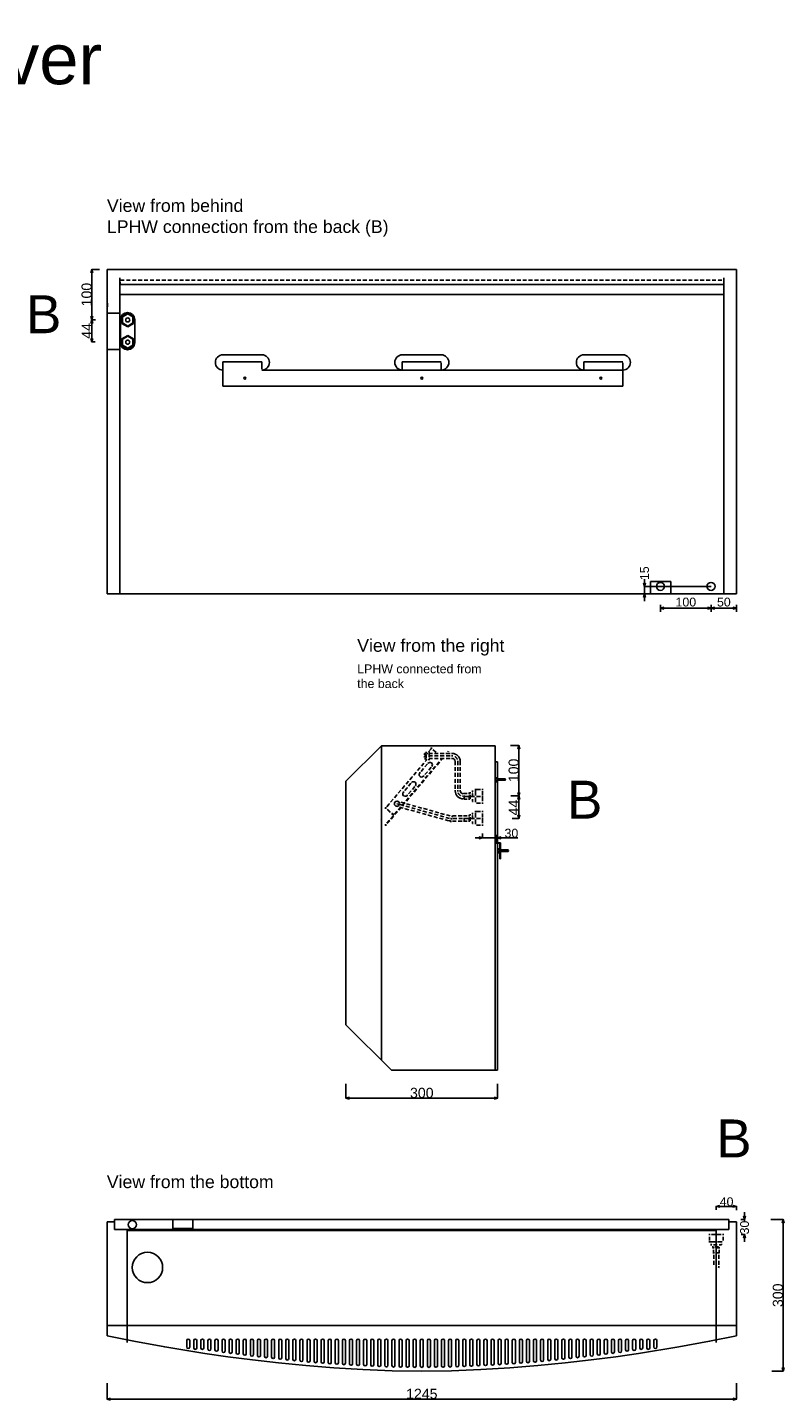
# Model space of a CAD drawing. Extents: x -655 to 3485, y -653 to 2062.
# Tile 6 of 6: x 1988 to 3485, y -653 to 2062. Entities that reach past the tile are written whole.
import ezdxf

# ---------------------------------------------------------------- set-up
doc = ezdxf.new("R2010")
doc.units = 0
doc.header["$MEASUREMENT"] = 0
for name, pattern in [('Achse', [11.5, 0, -4, 7.5, 0]), ('Hidden Line', [19.5611, 14.1111, -5.45]), ('Čerchovaná', [215, 100, -50, 15, -50])]:
    doc.linetypes.add(name, pattern=pattern)
for name, color, linetype in [('Desky', 7, 'Continuous'), ('Kóty délkové', 7, 'Continuous'), ('Nábytek a zařízení', 7, 'Continuous'), ('Oblouky a kružnice', 7, 'Continuous'), ('Střechy', 7, 'Continuous'), ('Textové bloky', 7, 'Continuous'), ('W_BETON_N2', 7, 'Continuous'), ('W_BETON_N4', 7, 'Continuous'), ('W_VERBLEND_N2', 7, 'Continuous'), ('Zdi', 7, 'Continuous'), ('Čáry', 7, 'Continuous')]:
    doc.layers.add(name, color=color, linetype=linetype)
doc.styles.add('GENERATED_STYLE_1', font='ARIAL.ttf')
doc.dimstyles.new('Dimstyle_4D6', dxfattribs={"dimtxt": 17.5, "dimasz": 7.125, "dimexe": 0.18, "dimexo": 0, "dimgap": 0.09, "dimtad": 1, "dimdec": 0, "dimzin": 0, "dimdsep": 46, "dimtxsty": 'GENERATED_STYLE_1', "dimblk": 'ARROWHEAD_3', "dimblk1": 'ARROWHEAD_3', "dimblk2": 'ARROWHEAD_3', "dimcen": 0.09, "dimclrd": 7, "dimclre": 7, "dimclrt": 7, "dimazin": 0, "dimtfac": 1, "dimtdec": 4, "dimtmove": 0, "dimatfit": 0, "dimfxl": 1, "dimtolj": 1, "dimtzin": 0, "dimarcsym": 0})
doc.dimstyles.new('Dimstyle_611', dxfattribs={"dimtxt": 17.5, "dimasz": 7.125, "dimexe": 0.18, "dimexo": 0, "dimgap": 0.09, "dimtad": 1, "dimdec": 0, "dimzin": 0, "dimdsep": 46, "dimtxsty": 'GENERATED_STYLE_1', "dimblk": 'ARROWHEAD_3', "dimblk1": 'ARROWHEAD_3', "dimblk2": 'ARROWHEAD_3', "dimcen": 0.09, "dimclrd": 7, "dimclre": 7, "dimclrt": 7, "dimazin": 0, "dimtfac": 1, "dimtdec": 4, "dimtmove": 0, "dimatfit": 0, "dimfxl": 1, "dimtolj": 1, "dimtzin": 0, "dimarcsym": 0})
doc.dimstyles.new('Peter', dxfattribs={"dimtxt": 20, "dimasz": 7.125, "dimexe": 0.18, "dimexo": 0, "dimgap": 0.09, "dimtad": 1, "dimdec": 0, "dimzin": 0, "dimdsep": 46, "dimtxsty": 'GENERATED_STYLE_1', "dimblk": 'ARROWHEAD_3', "dimblk1": 'ARROWHEAD_3', "dimblk2": 'ARROWHEAD_3', "dimcen": 0.09, "dimclrd": 7, "dimclre": 7, "dimclrt": 7, "dimazin": 0, "dimtfac": 1, "dimtdec": 4, "dimtmove": 0, "dimatfit": 0, "dimfxl": 1, "dimtolj": 1, "dimtzin": 0, "dimarcsym": 0})

# ---------------------------------------------------------------- blocks, each defined once
blk = doc.blocks.new('ARROWHEAD_3')
at = {"color": 0, "linetype": 'Continuous'}
blk.add_line((0, 0), (-1, 0), dxfattribs=at)
blk.add_lwpolyline([(-1, 0.2679), (0, 0), (-1, -0.2679)], dxfattribs=at)
blk = doc.blocks.new('*D78')
at = {"layer": 'Defpoints', "color": 0}
for p in [(3208.1, 957), (3339.5, 957), (3390, 942)]:
    blk.add_point(p, dxfattribs=at)
at = {"layer": 'Kóty délkové', "color": 7, "linetype": 'Continuous', "lineweight": -2}
for p, q in [((3339.5, 957), (3207.9, 957)), ((3208.1, 964.1), (3208.1, 971.2)), ((3208.1, 942), (3208.1, 957)), ((3390, 942), (3207.9, 942)), ((3208.1, 942), (3208.1, 927.7))]:
    blk.add_line(p, q, dxfattribs=at)
at = {"layer": 'Kóty délkové', "color": 7, "lineweight": -2, "xscale": 7.124999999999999, "yscale": 7.124999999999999, "zscale": 7.124999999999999}
for p, rotation in [((3208.1, 957), 270), ((3208.1, 942), 90)]:
    blk.add_blockref('ARROWHEAD_3', p, dxfattribs=dict(at, rotation=rotation))
at = {"layer": 'Kóty délkové', "color": 7, "linetype": 'Continuous', "insert": (3208.1, 983.1), "char_height": 17.5, "attachment_point": 5, "rotation": 90, "style": 'GENERATED_STYLE_1'}
blk.add_mtext('\\A1;15', dxfattribs=at)
blk = doc.blocks.new('*D10')
at = {"layer": 'Kóty délkové', "color": 7, "linetype": 'Continuous'}
for p, q in [((10507.9, 3814.1), (10407.9, 3814.1)), ((10507.9, 3814.1), (10500.7, 3816)), ((10507.9, 3814.1), (10500.7, 3812.2)), ((10507.9, 3821.1), (10507.9, 3807.1)), ((10507.9, 3814.1), (10515.2, 3816)), ((10558.4, 3814.1), (10507.9, 3814.1)), ((10507.9, 3814.1), (10515.2, 3812.2)), ((10558.4, 3814.1), (10551.2, 3816)), ((10558.4, 3814.1), (10551.2, 3812.2)), ((10558.4, 3821.1), (10558.4, 3807.1))]:
    blk.add_line(p, q, dxfattribs=at)
at = {"layer": 'Kóty délkové', "color": 7, "style": 'GENERATED_STYLE_1', "oblique": 0}
blk.add_text('50', height=17.5, dxfattribs=at).set_placement((10519.7, 3817.6))
blk = doc.blocks.new('*D11')
at = {"layer": 'Kóty délkové', "color": 7, "linetype": 'Continuous'}
for p, q in [((10407.9, 3821.1), (10407.9, 3807.1)), ((10407.9, 3814.1), (10415.2, 3816)), ((10507.9, 3814.1), (10407.9, 3814.1)), ((10407.9, 3814.1), (10415.2, 3812.2)), ((10507.9, 3814.1), (10500.7, 3816)), ((10507.9, 3814.1), (10500.7, 3812.2))]:
    blk.add_line(p, q, dxfattribs=at)
at = {"layer": 'Kóty délkové', "color": 7, "style": 'GENERATED_STYLE_1', "oblique": 0}
blk.add_text('100', height=17.5, dxfattribs=at).set_placement((10437.7, 3817.6))
blk = doc.blocks.new('*D127')
at = {"layer": 'Defpoints', "color": 0}
for p in [(2917.5, 610), (2887.5, 468.4), (2887.5, 459.9)]:
    blk.add_point(p, dxfattribs=at)
at = {"layer": 'Kóty délkové', "color": 7, "linetype": 'Continuous', "lineweight": -2}
for p, q in [((2917.5, 610), (2917.5, 459.7)), ((2887.5, 468.4), (2887.5, 459.7)), ((2887.5, 459.9), (2873.2, 459.9)), ((2917.5, 459.9), (2887.5, 459.9)), ((2917.5, 459.9), (2957.2, 459.9)), ((2917.5, 459.9), (2931.8, 459.9))]:
    blk.add_line(p, q, dxfattribs=at)
at = {"layer": 'Kóty délkové', "color": 7, "lineweight": -2, "xscale": 7.124999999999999, "yscale": 7.124999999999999, "zscale": 7.124999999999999}
for p, rotation in [((2887.5, 459.9), 359.9999999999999), ((2917.5, 459.9), 179.9999999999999)]:
    blk.add_blockref('ARROWHEAD_3', p, dxfattribs=dict(at, rotation=rotation))
at = {"layer": 'Kóty délkové', "color": 7, "linetype": 'Continuous', "insert": (2944.7, 468.9), "char_height": 17.5, "attachment_point": 5, "style": 'GENERATED_STYLE_1'}
blk.add_mtext('\\A1;30', dxfattribs=at)
blk = doc.blocks.new('*D132')
at = {"color": 7, "linetype": 'Continuous', "lineweight": -2}
for p, q in [((2617.5, -27), (2617.5, -55.3)), ((2917.5, -27), (2917.5, -55.3)), ((2624.6, -55.1), (2910.4, -55.1))]:
    blk.add_line(p, q, dxfattribs=at)
at = {"layer": 'Defpoints', "color": 0}
for p in [(2617.5, -27), (2917.5, -27), (2917.5, -55.1)]:
    blk.add_point(p, dxfattribs=at)
at = {"color": 7, "lineweight": -2, "xscale": 7.124999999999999, "yscale": 7.124999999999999, "zscale": 7.124999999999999, "rotation": 180}
blk.add_blockref('ARROWHEAD_3', (2617.5, -55.1), dxfattribs=at)
at = {"color": 7, "lineweight": -2, "xscale": 7.124999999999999, "yscale": 7.124999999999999, "zscale": 7.124999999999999}
blk.add_blockref('ARROWHEAD_3', (2917.5, -55.1), dxfattribs=at)
at = {"color": 7, "linetype": 'Continuous', "lineweight": 0, "insert": (2767.5, -44.8), "char_height": 20, "attachment_point": 5, "style": 'GENERATED_STYLE_1'}
blk.add_mtext('\\A1;300', dxfattribs=at)
blk = doc.blocks.new('*D133')
at = {"color": 7, "linetype": 'Continuous', "lineweight": -2}
for p, q in [((2943.2, 642.2), (2959.7, 642.2)), ((2959.6, 549.7), (2959.6, 635.1)), ((2943.3, 542.6), (2959.7, 542.6))]:
    blk.add_line(p, q, dxfattribs=at)
at = {"layer": 'Defpoints', "color": 0}
for p in [(2943.2, 642.2), (2959.6, 642.2), (2943.3, 542.6)]:
    blk.add_point(p, dxfattribs=at)
at = {"color": 7, "lineweight": -2, "xscale": 7.124999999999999, "yscale": 7.124999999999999, "zscale": 7.124999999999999}
for p, rotation in [((2959.6, 642.2), 90), ((2959.6, 542.6), 270)]:
    blk.add_blockref('ARROWHEAD_3', p, dxfattribs=dict(at, rotation=rotation))
at = {"color": 7, "linetype": 'Continuous', "lineweight": 0, "insert": (2949.3, 593.1), "char_height": 20, "attachment_point": 5, "rotation": 90, "style": 'GENERATED_STYLE_1'}
blk.add_mtext('\\A1;100', dxfattribs=at)
blk = doc.blocks.new('*D134')
at = {"color": 7, "linetype": 'Continuous', "lineweight": -2}
for p, q in [((2943.3, 542.6), (2959.7, 542.6)), ((2959.5, 505.4), (2959.5, 535.4)), ((2946.2, 498.2), (2959.7, 498.2))]:
    blk.add_line(p, q, dxfattribs=at)
at = {"layer": 'Defpoints', "color": 0}
for p in [(2943.3, 542.6), (2959.5, 542.6), (2946.2, 498.2)]:
    blk.add_point(p, dxfattribs=at)
at = {"color": 7, "lineweight": -2, "xscale": 7.124999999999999, "yscale": 7.124999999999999, "zscale": 7.124999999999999}
for p, rotation in [((2959.5, 542.6), 90), ((2959.5, 498.2), 270)]:
    blk.add_blockref('ARROWHEAD_3', p, dxfattribs=dict(at, rotation=rotation))
at = {"color": 7, "linetype": 'Continuous', "lineweight": 0, "insert": (2949.4, 519.6), "char_height": 20, "attachment_point": 5, "rotation": 90, "style": 'GENERATED_STYLE_1'}
blk.add_mtext('\\A1;44', dxfattribs=at)
blk = doc.blocks.new('SPLINE_2', base_point=(9313.4, 2299.5))
at = {"layer": 'W_VERBLEND_N2', "color": 7, "linetype": 'Continuous'}
blk.add_lwpolyline([(9313.4, 2299.5), (9366.6, 2288.6), (9427.6, 2277.4), (9507, 2264.5), (9552.4, 2258), (9601.1, 2251.7), (9652.5, 2245.8), (9706.3, 2240.5), (9762, 2236), (9819.1, 2232.5), (9877.2, 2230.3), (9935.9, 2229.5), (9994.6, 2230.3), (10052.7, 2232.5), (10109.8, 2236), (10165.5, 2240.5), (10219.3, 2245.8), (10270.7, 2251.7), (10319.4, 2258), (10364.8, 2264.5), (10444.2, 2277.4), (10505.2, 2288.6), (10558.4, 2299.5)], dxfattribs=at)
blk = doc.blocks.new('*D171')
at = {"layer": 'Defpoints', "color": 0}
for p in [(3398.3, -295), (3405.9, -295), (3398.8, -325)]:
    blk.add_point(p, dxfattribs=at)
at = {"layer": 'Kóty délkové', "color": 7, "linetype": 'Continuous', "lineweight": -2}
for p, q in [((3398.3, -295), (3406.1, -295)), ((3405.9, -295), (3405.9, -280.8)), ((3405.9, -295), (3405.9, -298.5)), ((3398.8, -325), (3406.1, -325)), ((3405.9, -325), (3405.9, -323.6)), ((3405.9, -325), (3405.9, -339.2))]:
    blk.add_line(p, q, dxfattribs=at)
at = {"layer": 'Kóty délkové', "color": 7, "lineweight": -2, "xscale": 7.124999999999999, "yscale": 7.124999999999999, "zscale": 7.124999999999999}
for p, rotation in [((3405.9, -295), 270), ((3405.9, -325), 90)]:
    blk.add_blockref('ARROWHEAD_3', p, dxfattribs=dict(at, rotation=rotation))
at = {"layer": 'Kóty délkové', "color": 7, "linetype": 'Continuous', "insert": (3405.9, -311), "char_height": 17.5, "attachment_point": 5, "rotation": 90, "style": 'GENERATED_STYLE_1'}
blk.add_mtext('\\A1;30', dxfattribs=at)
blk = doc.blocks.new('*D172')
at = {"layer": 'Defpoints', "color": 0}
for p in [(3390, -269.1), (3350, -275.9), (3390, -276.7)]:
    blk.add_point(p, dxfattribs=at)
at = {"layer": 'Kóty délkové', "color": 7, "linetype": 'Continuous', "lineweight": -2}
for p, q in [((3350, -275.9), (3350, -268.9)), ((3357.1, -269.1), (3382.9, -269.1)), ((3390, -276.7), (3390, -268.9))]:
    blk.add_line(p, q, dxfattribs=at)
at = {"layer": 'Kóty délkové', "color": 7, "lineweight": -2, "xscale": 7.124999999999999, "yscale": 7.124999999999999, "zscale": 7.124999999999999, "rotation": 180}
blk.add_blockref('ARROWHEAD_3', (3350, -269.1), dxfattribs=at)
at = {"layer": 'Kóty délkové', "color": 7, "lineweight": -2, "xscale": 7.124999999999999, "yscale": 7.124999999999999, "zscale": 7.124999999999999}
blk.add_blockref('ARROWHEAD_3', (3390, -269.1), dxfattribs=at)
at = {"layer": 'Kóty délkové', "color": 7, "linetype": 'Continuous', "insert": (3370.3, -260.1), "char_height": 17.5, "attachment_point": 5, "style": 'GENERATED_STYLE_1'}
blk.add_mtext('\\A1;40', dxfattribs=at)
blk = doc.blocks.new('*D175')
at = {"color": 7, "linetype": 'Continuous', "lineweight": -2}
for p, q in [((3458, -295), (3482.3, -295)), ((3482.1, -302.1), (3482.1, -587.9)), ((3459.9, -595), (3482.3, -595))]:
    blk.add_line(p, q, dxfattribs=at)
at = {"layer": 'Defpoints', "color": 0}
for p in [(3458, -295), (3459.9, -595), (3482.1, -595)]:
    blk.add_point(p, dxfattribs=at)
at = {"color": 7, "lineweight": -2, "xscale": 7.124999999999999, "yscale": 7.124999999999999, "zscale": 7.124999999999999}
for p, rotation in [((3482.1, -295), 90), ((3482.1, -595), 270)]:
    blk.add_blockref('ARROWHEAD_3', p, dxfattribs=dict(at, rotation=rotation))
at = {"color": 7, "linetype": 'Continuous', "lineweight": 0, "insert": (3471.8, -445), "char_height": 20, "attachment_point": 5, "rotation": 90, "style": 'GENERATED_STYLE_1'}
blk.add_mtext('\\A1;300', dxfattribs=at)
blk = doc.blocks.new('*D176')
at = {"color": 7, "linetype": 'Continuous', "lineweight": -2}
for p, q in [((2145, -619.1), (2145, -650.5)), ((3390, -619.1), (3390, -650.5)), ((2152.1, -650.3), (3382.9, -650.3))]:
    blk.add_line(p, q, dxfattribs=at)
at = {"layer": 'Defpoints', "color": 0}
for p in [(2145, -619.1), (3390, -619.1), (3390, -650.3)]:
    blk.add_point(p, dxfattribs=at)
at = {"color": 7, "lineweight": -2, "xscale": 7.124999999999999, "yscale": 7.124999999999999, "zscale": 7.124999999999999, "rotation": 180}
blk.add_blockref('ARROWHEAD_3', (2145, -650.3), dxfattribs=at)
at = {"color": 7, "lineweight": -2, "xscale": 7.124999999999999, "yscale": 7.124999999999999, "zscale": 7.124999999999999}
blk.add_blockref('ARROWHEAD_3', (3390, -650.3), dxfattribs=at)
at = {"color": 7, "linetype": 'Continuous', "lineweight": 0, "insert": (2767.5, -640), "char_height": 20, "attachment_point": 5, "style": 'GENERATED_STYLE_1'}
blk.add_mtext('\\A1;1245', dxfattribs=at)
blk = doc.blocks.new('*D202')
at = {"color": 7, "linetype": 'Continuous', "lineweight": -2}
for p, q in [((2130.3, 1584), (2114.8, 1584)), ((2115, 1491.2), (2115, 1576.9)), ((2122.1, 1484.1), (2114.8, 1484.1))]:
    blk.add_line(p, q, dxfattribs=at)
at = {"layer": 'Defpoints', "color": 0}
for p in [(2115, 1584), (2130.3, 1584), (2122.1, 1484.1)]:
    blk.add_point(p, dxfattribs=at)
at = {"color": 7, "lineweight": -2, "xscale": 7.124999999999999, "yscale": 7.124999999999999, "zscale": 7.124999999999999}
for p, rotation in [((2115, 1584), 90), ((2115, 1484.1), 270)]:
    blk.add_blockref('ARROWHEAD_3', p, dxfattribs=dict(at, rotation=rotation))
at = {"color": 7, "linetype": 'Continuous', "lineweight": 0, "insert": (2104.7, 1534.1), "char_height": 20, "attachment_point": 5, "rotation": 90, "style": 'GENERATED_STYLE_1'}
blk.add_mtext('\\A1;100', dxfattribs=at)
blk = doc.blocks.new('*D203')
at = {"color": 7, "linetype": 'Continuous', "lineweight": -2}
for p, q in [((2122.1, 1484.1), (2114.8, 1484.1)), ((2115, 1447.6), (2115, 1477)), ((2121.8, 1440.5), (2114.8, 1440.5))]:
    blk.add_line(p, q, dxfattribs=at)
at = {"layer": 'Defpoints', "color": 0}
for p in [(2115, 1484.1), (2122.1, 1484.1), (2121.8, 1440.5)]:
    blk.add_point(p, dxfattribs=at)
at = {"color": 7, "lineweight": -2, "xscale": 7.124999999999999, "yscale": 7.124999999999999, "zscale": 7.124999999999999}
for p, rotation in [((2115, 1484.1), 90), ((2115, 1440.5), 270)]:
    blk.add_blockref('ARROWHEAD_3', p, dxfattribs=dict(at, rotation=rotation))
at = {"color": 7, "linetype": 'Continuous', "lineweight": 0, "insert": (2104.9, 1462.3), "char_height": 20, "attachment_point": 5, "rotation": 90, "style": 'GENERATED_STYLE_1'}
blk.add_mtext('\\A1;44', dxfattribs=at)
blk = doc.blocks.new('DIM_4', base_point=(10507.9, 3814.1))
at = {"layer": 'Kóty délkové', "color": 7, "linetype": 'Continuous'}
dim = blk.add_linear_dim(base=(10507.9329, 3814.0913), p1=(10558.4076, 3842.2986), p2=(10507.9329, 3857.2986), angle=180, dimstyle='Dimstyle_611', dxfattribs=at)
dim.commit()
dim.dimension.update_dxf_attribs({"geometry": '*D10', "text_midpoint": (10526.4202, 3826.3413)})
dim = blk.add_aligned_dim(p1=(10507.9, 3857.3), p2=(10407.9, 3857.3), distance=43.2, dimstyle='Dimstyle_611', dxfattribs=at)
dim.commit()
dim.dimension.update_dxf_attribs({"geometry": '*D11', "text_midpoint": (10444.4, 3826.3)})

msp = doc.modelspace()

# ---------------------------------------------------------------- linework, layer by layer
at = {"layer": 'Desky', "color": 7, "linetype": 'Continuous'}
for p, q in [((3385, 1584), (2615, 1584)), ((3365, 1554), (2170, 1554)), ((3365, 1534), (2635, 1534)), ((2145, 957), (2145, 962)), ((3390, 957), (3390, 962))]:
    msp.add_line(p, q, dxfattribs=at)
at = {"layer": 'Desky', "color": 7, "linetype": 'Achse'}
msp.add_line((3365, 1563), (2170, 1563), dxfattribs=at)
at = {"layer": 'Nábytek a zařízení', "color": 7, "linetype": 'Continuous'}
for p, q in [((3215.4, 942), (3215, 942)), ((3216.5, 942), (3215.4, 942)), ((3218.4, 942), (3216.5, 942)), ((3220.9, 942), (3218.4, 942)), ((3223.9, 942), (3220.9, 942)), ((3227.5, 942), (3223.9, 942)), ((3231.5, 942), (3227.5, 942)), ((3235.7, 942), (3231.5, 942)), ((3240, 942), (3235.7, 942)), ((3244.3, 942), (3240, 942)), ((3248.6, 942), (3244.3, 942)), ((3252.5, 942), (3248.6, 942)), ((3256.1, 942), (3252.5, 942)), ((3259.2, 942), (3256.1, 942)), ((3261.7, 942), (3259.2, 942)), ((3263.5, 942), (3261.7, 942)), ((3264.6, 942), (3263.5, 942)), ((3265, 942), (3264.6, 942))]:
    msp.add_line(p, q, dxfattribs=at)
at = {"layer": 'Oblouky a kružnice', "color": 1, "linetype": 'Continuous'}
for centre, radius in [((2185.9, 1484), 4), ((2185.9, 1440), 4), ((2718.3, 527.2), 5)]:
    msp.add_circle(centre, radius, dxfattribs=at)
at = {"layer": 'Oblouky a kružnice', "color": 7, "linetype": 'Continuous'}
for centre, radius in [((2417.7, 1369), 2), ((2767.5, 1369), 2), ((3121.7, 1369), 2), ((3239.5, 957), 8), ((3339.5, 957), 8), ((2195, -305.3), 8), ((2225, -390), 30)]:
    msp.add_circle(centre, radius, dxfattribs=at)
for centre, radius, start, end in [((2185.7, 1484.8), 14, 0, 180), ((2185.7, 1438.8), 14, 180, 0), ((2374.2, 1400), 15, 90, 270), ((2451.2, 1400), 15, 270, 90), ((2729, 1400), 15, 90, 270), ((2806, 1400), 15, 270, 90), ((3088.2, 1400), 15, 90, 270), ((3165.2, 1400), 15, 270, 90)]:
    msp.add_arc(centre, radius, start, end, dxfattribs=at)
at = {"layer": 'Oblouky a kružnice', "color": 1, "linetype": 'Continuous'}
for centre, radius, start, end in [((2827.6, 610.8), 16, 0, 90), ((2783.4, 603.9), 5, 321.7648, 139.5836), ((2827.6, 610.8), 6, 0, 90), ((2751, 565.8), 5, 321.7648, 139.5836), ((2767.2, 584.8), 5, 139.5494, 321.4774), ((2734.8, 546.8), 5, 139.5494, 321.4774), ((2849.6, 552.8), 16, 180, 270), ((2849.6, 552.8), 6, 180, 270), ((2825.2, 503), 10, 249.7053, 269.6035), ((3345, -387.3), 10, 339.7053, 359.6035)]:
    msp.add_arc(centre, radius, start, end, dxfattribs=at)
at = {"layer": 'Oblouky a kružnice', "color": 1, "linetype": 'Achse'}
for centre, start, end in [((2827.6, 610.8), 0, 90), ((2849.6, 552.8), 180, 270)]:
    msp.add_arc(centre, 11, start, end, dxfattribs=at)
at = {"layer": 'Střechy', "color": 7, "linetype": 'Continuous'}
for p, q in [((2145, 1584), (3390, 1584)), ((3390, 1584), (3390, 1504)), ((2145.9, 1509.9), (2145.9, 1517)), ((3390, 1509.9), (3390, 1517)), ((3390, 1509.9), (3390, 1517))]:
    msp.add_line(p, q, dxfattribs=at)
at = {"layer": 'W_BETON_N2', "color": 7, "linetype": 'Continuous'}
for p, q in [((2687.5, 642), (2617.5, 572)), ((2687.5, 20), (2687.5, 642)), ((2617.5, 90), (2617.5, 572)), ((2707.5, 0), (2617.5, 90)), ((2160, -295), (2160, -315)), ((2145, -525), (2145, -505)), ((3390, -525), (3390, -505)), ((2302.5, -547.7), (2302.5, -534.3)), ((2308.5, -547.7), (2308.5, -534.5)), ((2316.5, -548.9), (2316.5, -534.3)), ((2322.5, -548.9), (2322.5, -534.5)), ((2330.5, -548.9), (2330.5, -534.3)), ((2336.5, -548.9), (2336.5, -534.5)), ((2344.5, -551.1), (2344.5, -534.3)), ((2350.5, -551.1), (2350.5, -534.5)), ((2358.5, -552.8), (2358.5, -534.3)), ((2364.5, -552.8), (2364.5, -534.5)), ((2372.5, -555.1), (2372.5, -534.3)), ((2378.5, -555.1), (2378.5, -534.5)), ((2386.5, -556.9), (2386.5, -534.3)), ((2392.5, -556.9), (2392.5, -534.5)), ((2400.5, -558.7), (2400.5, -534.3)), ((2406.5, -558.7), (2406.5, -534.5)), ((2414.5, -560.5), (2414.5, -534.3)), ((2420.5, -560.5), (2420.5, -534.5)), ((2428.5, -562.3), (2428.5, -534.3)), ((2434.5, -562.3), (2434.5, -534.5)), ((2442.5, -564.2), (2442.5, -534.3)), ((2448.5, -564.2), (2448.5, -534.5)), ((2456.5, -565.5), (2456.5, -534.3)), ((2462.5, -565.5), (2462.5, -534.5)), ((2470.5, -567.1), (2470.5, -534.3)), ((2476.5, -567.1), (2476.5, -534.5)), ((2484.5, -568.5), (2484.5, -534.3)), ((2490.5, -568.5), (2490.5, -534.5)), ((2498.5, -570), (2498.5, -534.3)), ((2504.5, -570.1), (2504.5, -534.5)), ((2512.5, -571.5), (2512.5, -534.3)), ((2518.5, -571.5), (2518.5, -534.5)), ((2526.5, -572.9), (2526.5, -534.3)), ((2532.5, -572.9), (2532.5, -534.5)), ((2540.5, -574.6), (2540.5, -534.3)), ((2546.5, -574.6), (2546.5, -534.5)), ((2554.5, -575.4), (2554.5, -534.3)), ((2560.5, -575.4), (2560.5, -534.5)), ((2568.5, -576.5), (2568.5, -534.3)), ((2574.5, -576.5), (2574.5, -534.5)), ((2582.5, -577.6), (2582.5, -534.3)), ((2588.5, -577.6), (2588.5, -534.5)), ((2596.5, -578.5), (2596.5, -534.3)), ((2602.5, -578.5), (2602.5, -534.5)), ((2610.5, -579.4), (2610.5, -534.3)), ((2616.5, -579.4), (2616.5, -534.5)), ((2624.5, -580.3), (2624.5, -534.3)), ((2630.5, -580.3), (2630.5, -534.5)), ((2638.5, -581.1), (2638.5, -534.3)), ((2644.5, -581.1), (2644.5, -534.5)), ((2652.5, -581.8), (2652.5, -534.3)), ((2658.5, -581.8), (2658.5, -534.5)), ((2666.5, -582.4), (2666.5, -534.3)), ((2672.5, -582.4), (2672.5, -534.5)), ((2680.5, -583), (2680.5, -534.3)), ((2686.5, -583), (2686.5, -534.5)), ((2694.5, -583.5), (2694.5, -534.3)), ((2700.5, -583.5), (2700.5, -534.5)), ((2708.5, -583.9), (2708.5, -534.3)), ((2714.5, -583.9), (2714.5, -534.5)), ((2722.5, -584.6), (2722.5, -534.3)), ((2728.5, -584.6), (2728.5, -534.5)), ((2736.5, -584.6), (2736.5, -534.3)), ((2742.5, -584.6), (2742.5, -534.5)), ((2750.5, -584.6), (2750.5, -534.3)), ((2756.5, -584.6), (2756.5, -534.5)), ((2764.5, -584.6), (2764.5, -534.3)), ((2770.5, -584.6), (2770.5, -534.5)), ((2778.5, -584.6), (2778.5, -534.5)), ((2784.5, -584.6), (2784.5, -534.3)), ((2792.5, -584.6), (2792.5, -534.5)), ((2798.5, -584.6), (2798.5, -534.3)), ((2806.5, -584.6), (2806.5, -534.5)), ((2812.5, -584.6), (2812.5, -534.3)), ((2820.5, -583.9), (2820.5, -534.5)), ((2826.5, -583.9), (2826.5, -534.3)), ((2834.5, -583.5), (2834.5, -534.5)), ((2840.5, -583.5), (2840.5, -534.3)), ((2848.5, -583), (2848.5, -534.5)), ((2854.5, -583), (2854.5, -534.3)), ((2862.5, -582.4), (2862.5, -534.5)), ((2868.5, -582.4), (2868.5, -534.3)), ((2876.5, -581.8), (2876.5, -534.5)), ((2882.5, -581.8), (2882.5, -534.3)), ((2890.5, -581.1), (2890.5, -534.5)), ((2896.5, -581.1), (2896.5, -534.3)), ((2904.5, -580.3), (2904.5, -534.5)), ((2910.5, -580.3), (2910.5, -534.3)), ((2918.5, -579.4), (2918.5, -534.5)), ((2924.5, -579.4), (2924.5, -534.3)), ((2932.5, -578.5), (2932.5, -534.5)), ((2938.5, -578.5), (2938.5, -534.3)), ((2946.5, -577.6), (2946.5, -534.5)), ((2952.5, -577.6), (2952.5, -534.3)), ((2960.5, -576.5), (2960.5, -534.5)), ((2966.5, -576.5), (2966.5, -534.3)), ((2974.5, -575.4), (2974.5, -534.5)), ((2980.5, -575.4), (2980.5, -534.3)), ((2988.5, -574.6), (2988.5, -534.5)), ((2994.5, -574.6), (2994.5, -534.3)), ((3002.5, -572.9), (3002.5, -534.5)), ((3008.5, -572.9), (3008.5, -534.3)), ((3016.5, -571.5), (3016.5, -534.5)), ((3022.5, -571.5), (3022.5, -534.3)), ((3030.5, -570.1), (3030.5, -534.5)), ((3036.5, -570), (3036.5, -534.3)), ((3044.5, -568.5), (3044.5, -534.5)), ((3050.5, -568.5), (3050.5, -534.3)), ((3058.5, -567.1), (3058.5, -534.5)), ((3064.5, -567.1), (3064.5, -534.3)), ((3072.5, -565.5), (3072.5, -534.5)), ((3078.5, -565.5), (3078.5, -534.3)), ((3086.5, -564.2), (3086.5, -534.5)), ((3092.5, -564.2), (3092.5, -534.3)), ((3100.5, -562.3), (3100.5, -534.5)), ((3106.5, -562.3), (3106.5, -534.3)), ((3114.5, -560.5), (3114.5, -534.5)), ((3120.5, -560.5), (3120.5, -534.3)), ((3128.5, -558.7), (3128.5, -534.5)), ((3134.5, -558.7), (3134.5, -534.3)), ((3142.5, -556.9), (3142.5, -534.5)), ((3148.5, -556.9), (3148.5, -534.3)), ((3156.5, -555.1), (3156.5, -534.5)), ((3162.5, -555.1), (3162.5, -534.3)), ((3170.5, -552.8), (3170.5, -534.5)), ((3176.5, -552.8), (3176.5, -534.3)), ((3184.5, -551.1), (3184.5, -534.5)), ((3190.5, -551.1), (3190.5, -534.3)), ((3198.5, -548.9), (3198.5, -534.5)), ((3204.5, -548.9), (3204.5, -534.3)), ((3212.5, -548.9), (3212.5, -534.5)), ((3218.5, -548.9), (3218.5, -534.3)), ((3226.5, -547.7), (3226.5, -534.5)), ((3232.5, -547.7), (3232.5, -534.3))]:
    msp.add_line(p, q, dxfattribs=at)
at = {"layer": 'W_BETON_N4', "color": 7, "linetype": 'Continuous'}
for centre, start, end in [((2305.5, -534.5), 0, 180), ((2319.5, -534.5), 0, 180), ((2333.5, -534.5), 0, 180), ((2347.5, -534.5), 0, 180), ((2361.5, -534.5), 0, 180), ((2375.5, -534.5), 0, 180), ((2389.5, -534.5), 0, 180), ((2403.5, -534.5), 0, 180), ((2417.5, -534.5), 0, 180), ((2431.5, -534.5), 0, 180), ((2445.5, -534.5), 0, 180), ((2459.5, -534.5), 0, 180), ((2473.5, -534.5), 0, 180), ((2487.5, -534.5), 0, 180), ((2501.5, -534.5), 0, 180), ((2515.5, -534.5), 0, 180), ((2529.5, -534.5), 0, 180), ((2543.5, -534.5), 0, 180), ((2557.5, -534.5), 0, 180), ((2571.5, -534.5), 0, 180), ((2585.5, -534.5), 0, 180), ((2599.5, -534.5), 0, 180), ((2613.5, -534.5), 0, 180), ((2627.5, -534.5), 0, 180), ((2641.5, -534.5), 0, 180), ((2655.5, -534.5), 0, 180), ((2669.5, -534.5), 0, 180), ((2683.5, -534.5), 0, 180), ((2697.5, -534.5), 0, 180), ((2711.5, -534.5), 0, 180), ((2725.5, -534.5), 0, 180), ((2739.5, -534.5), 0, 180), ((2753.5, -534.5), 0, 180), ((2767.5, -534.5), 0, 180), ((2781.5, -534.5), 0, 180), ((2795.5, -534.5), 0, 180), ((2809.5, -534.5), 0, 180), ((2823.5, -534.5), 0, 180), ((2837.5, -534.5), 0, 180), ((2851.5, -534.5), 0, 180), ((2865.5, -534.5), 0, 180), ((2879.5, -534.5), 0, 180), ((2893.5, -534.5), 0, 180), ((2907.5, -534.5), 0, 180), ((2921.5, -534.5), 0, 180), ((2935.5, -534.5), 0, 180), ((2949.5, -534.5), 0, 180), ((2963.5, -534.5), 0, 180), ((2977.5, -534.5), 0, 180), ((2991.5, -534.5), 0, 180), ((3005.5, -534.5), 0, 180), ((3019.5, -534.5), 0, 180), ((3033.5, -534.5), 0, 180), ((3047.5, -534.5), 0, 180), ((3061.5, -534.5), 0, 180), ((3075.5, -534.5), 0, 180), ((3089.5, -534.5), 0, 180), ((3103.5, -534.5), 0, 180), ((3117.5, -534.5), 0, 180), ((3131.5, -534.5), 0, 180), ((3145.5, -534.5), 0, 180), ((3159.5, -534.5), 0, 180), ((3173.5, -534.5), 0, 180), ((3187.5, -534.5), 0, 180), ((3201.5, -534.5), 0, 180), ((3215.5, -534.5), 0, 180), ((3229.5, -534.5), 0, 180), ((2305.5, -547.2), 180, 0), ((2319.5, -548.9), 180, 0), ((2333.5, -548.9), 180, 0), ((2347.5, -551.1), 180, 0), ((2361.5, -552.8), 180, 0), ((2375.5, -555.1), 180, 0), ((2389.5, -556.9), 180, 0), ((2403.5, -558.7), 180, 0), ((2417.5, -560.5), 180, 0), ((2431.5, -562.3), 180, 0), ((2445.5, -563.9), 180, 0), ((2459.5, -565.5), 180, 0), ((2473.5, -567.1), 180, 0), ((2487.5, -568.5), 180, 0), ((2501.5, -570.1), 180, 0), ((3033.5, -570.1), 180, 0), ((3047.5, -568.5), 180, 0), ((3061.5, -567.1), 180, 0), ((3075.5, -565.5), 180, 0), ((3089.5, -563.9), 180, 0), ((3103.5, -562.3), 180, 0), ((3117.5, -560.5), 180, 0), ((3131.5, -558.7), 180, 0), ((3145.5, -556.9), 180, 0), ((3159.5, -555.1), 180, 0), ((3173.5, -552.8), 180, 0), ((3187.5, -551.1), 180, 0), ((3201.5, -548.9), 180, 0), ((3215.5, -548.9), 180, 0), ((3229.5, -547.2), 180, 0), ((2515.5, -571.5), 180, 0), ((2529.5, -572.9), 180, 0), ((2543.5, -574.3), 180, 0), ((2557.5, -575.4), 180, 0), ((2571.5, -576.5), 180, 0), ((2585.5, -577.6), 180, 0), ((2599.5, -578.5), 180, 0), ((2613.5, -579.4), 180, 0), ((2627.5, -580.3), 180, 0), ((2641.5, -581.1), 180, 0), ((2655.5, -581.8), 180, 0), ((2669.5, -582.4), 180, 0), ((2683.5, -583), 180, 0), ((2697.5, -583.5), 180, 0), ((2711.5, -583.9), 180, 0), ((2725.5, -584.2), 180, 0), ((2739.5, -584.4), 180, 0), ((2753.5, -584.5), 180, 0), ((2767.5, -584.6), 180, 0), ((2781.5, -584.5), 180, 0), ((2795.5, -584.4), 180, 0), ((2809.5, -584.2), 180, 0), ((2823.5, -583.9), 180, 0), ((2837.5, -583.5), 180, 0), ((2851.5, -583), 180, 0), ((2865.5, -582.4), 180, 0), ((2879.5, -581.8), 180, 0), ((2893.5, -581.1), 180, 0), ((2907.5, -580.3), 180, 0), ((2921.5, -579.4), 180, 0), ((2935.5, -578.5), 180, 0), ((2949.5, -577.6), 180, 0), ((2963.5, -576.5), 180, 0), ((2977.5, -575.4), 180, 0), ((2991.5, -574.3), 180, 0), ((3005.5, -572.9), 180, 0), ((3019.5, -571.5), 180, 0)]:
    msp.add_arc(centre, 3, start, end, dxfattribs=at)
at = {"layer": 'Zdi', "color": 7, "linetype": 'Continuous'}
for p, q in [((2145, 1022), (2145, 1584)), ((2145.9, 1584), (2150.9, 1584)), ((2635, 1584), (3365, 1584)), ((3385, 1584), (3390, 1584)), ((2170, 942), (2170, 1567)), ((3365, 1567), (3365, 942)), ((2170, 1534), (3365, 1534)), ((2145, 962), (2145, 1509.9)), ((3390, 1517), (3390, 1022)), ((3390, 962), (3390, 1509.9)), ((2145, 957), (2145, 1017)), ((3390, 1017), (3390, 957)), ((2145, 957), (2145, 942)), ((3390, 957), (3390, 942)), ((2170, 942), (2145, 942)), ((3215, 942), (2170, 942)), ((3365, 942), (3265, 942)), ((3390, 942), (3365, 942))]:
    msp.add_line(p, q, dxfattribs=at)
at = {"layer": 'Čáry', "color": 7, "linetype": 'Achse'}
for p, q in [((2170.9, 1563), (2170.9, 1554)), ((3365, 1563), (3365, 1554)), ((2685.6, 495.9), (2684.8, 496.5))]:
    msp.add_line(p, q, dxfattribs=at)
at = {"layer": 'Čáry', "color": 7, "linetype": 'Continuous'}
for p, q in [((2169.7, 1497.3), (2145.9, 1497.3)), ((2171.7, 1438.8), (2171.7, 1484.8)), ((2199.7, 1438.8), (2199.7, 1484.8)), ((2169.7, 1425.3), (2145.9, 1425.3)), ((2374.2, 1415), (2451.3, 1415)), ((2729, 1415), (2806.1, 1415)), ((3088.2, 1415), (3165.3, 1415)), ((2374.2, 1401), (2451.2, 1401)), ((2374.2, 1353), (2374.2, 1401)), ((3165.2, 1385), (2451.2, 1385)), ((2806, 1401), (2729, 1401)), ((3165.2, 1401), (3088.2, 1401)), ((3165.2, 1353), (3165.2, 1385)), ((3165.2, 1353), (2374.2, 1353)), ((3220, 942), (3220, 967)), ((3260, 967), (3220, 967)), ((3260, 942), (3260, 967)), ((2912.5, 642), (2687.5, 642)), ((2912.5, 0), (2912.5, 642)), ((2917.5, 610), (2912.5, 610)), ((2917.5, 0), (2917.5, 610)), ((2912.5, 578.5), (2916.5, 578.5)), ((2912.5, 570.5), (2912.5, 578.5)), ((2912.5, 576.5), (2916.5, 576.5)), ((2912.5, 572.5), (2916.5, 572.5)), ((2912.5, 570.5), (2916.5, 570.5)), ((2916.5, 570.5), (2916.5, 578.5)), ((2916.5, 576.5), (2932.6, 576.5)), ((2916.5, 573.5), (2932.6, 573.5)), ((2932.6, 576.5), (2933.5, 575)), ((2932.6, 573.5), (2933.5, 575)), ((2913, 449), (2913, 466)), ((2914, 466), (2913, 466)), ((2914, 450), (2914, 466)), ((2913, 449), (2922, 449)), ((2914, 450), (2923, 450)), ((2918, 438), (2922, 438)), ((2918, 430), (2918, 438)), ((2918, 436), (2922, 436)), ((2922, 418), (2922, 449)), ((2922, 436), (2938.2, 436)), ((2923, 418), (2923, 450)), ((2938.2, 436), (2939, 434.5)), ((2938.2, 433), (2939, 434.5)), ((2918, 432), (2922, 432)), ((2918, 430), (2922, 430)), ((2922, 433), (2938.2, 433)), ((2923, 418), (2922, 418)), ((2917.5, 0), (2707.5, 0)), ((3375, -295), (2160, -295)), ((2160, -295), (2160, -315)), ((2275, -312.7), (2275, -295)), ((2315, -312.7), (2315, -295)), ((3375, -295), (3375, -315)), ((2145, -300), (2160, -300)), ((2145, -300), (2145, -505)), ((2160, -315), (3375, -315)), ((2185, -317), (3350, -317)), ((2185, -317), (2185, -538.3)), ((2295, -312.7), (2275, -312.7)), ((2295, -312.7), (2315, -312.7)), ((3350, -317), (3350, -538.1)), ((3390, -300), (3375, -300)), ((3390, -300), (3390, -505)), ((2145, -505), (3390, -505))]:
    msp.add_line(p, q, dxfattribs=at)
at = {"layer": 'Čáry', "color": 1, "linetype": 'Continuous'}
for p, q in [((2185.9, 1497.5), (2174.2, 1490.7)), ((2175.5, 1490), (2185.9, 1496)), ((2197.6, 1490.7), (2185.9, 1497.5)), ((2185.9, 1496), (2196.2, 1490)), ((2174.2, 1490.7), (2174.2, 1477.2)), ((2174.2, 1477.2), (2185.9, 1470.5)), ((2175.5, 1478), (2175.5, 1490)), ((2185.9, 1472), (2175.5, 1478)), ((2196.3, 1478), (2185.9, 1472)), ((2185.9, 1470.5), (2197.6, 1477.2)), ((2196.2, 1490), (2196.3, 1478)), ((2197.6, 1477.2), (2197.6, 1490.7)), ((2185.9, 1453.5), (2174.2, 1446.7)), ((2174.2, 1446.7), (2174.2, 1433.2)), ((2175.5, 1446), (2185.9, 1452)), ((2175.5, 1434), (2175.5, 1446)), ((2197.6, 1446.7), (2185.9, 1453.5)), ((2185.9, 1452), (2196.2, 1446)), ((2196.2, 1446), (2196.3, 1434)), ((2197.6, 1433.2), (2197.6, 1446.7)), ((2174.2, 1433.2), (2185.9, 1426.5)), ((2185.9, 1428), (2175.5, 1434)), ((2196.3, 1434), (2185.9, 1428)), ((2185.9, 1426.5), (2197.6, 1433.2))]:
    msp.add_line(p, q, dxfattribs=at)
at = {"layer": 'Čáry', "color": 7, "linetype": 'Hidden Line'}
for p, q in [((2451.2, 1401), (2451.2, 1385)), ((2729, 1401), (2729, 1385)), ((2806, 1385), (2806, 1401)), ((3088.2, 1401), (3088.2, 1385)), ((3165.2, 1385), (3165.2, 1401))]:
    msp.add_line(p, q, dxfattribs=at)
at = {"layer": 'Čáry', "color": 1, "linetype": 'Achse'}
for p, q in [((2774, 625.2), (2772.8, 625.2)), ((2772.8, 625.2), (2772.8, 618.4)), ((2774, 616.1), (2774, 627.6)), ((2774, 627.6), (2776.1, 627.6)), ((2781.9, 628.8), (2776.1, 628.8)), ((2776.1, 628.8), (2776.1, 614.9)), ((2778.3, 626.8), (2786.9, 636.9)), ((2781.9, 614.9), (2781.9, 628.8)), ((2827.6, 626.8), (2781.9, 626.8)), ((2786.3, 636.2), (2797.3, 626.8)), ((2786.9, 636.9), (2798.9, 626.8)), ((2816.1, 626.8), (2819.6, 630.9)), ((2817.4, 626.8), (2820.4, 630.3)), ((2820.4, 630.3), (2819.6, 630.9)), ((2695.7, 485.4), (2807.6, 616.8)), ((2695.7, 518.2), (2778, 614.9)), ((2696.5, 484.8), (2808.9, 616.8)), ((2763.4, 588.1), (2779.6, 607.1)), ((2771.1, 581.7), (2787.3, 600.8)), ((2827.6, 621.8), (2772.8, 621.8)), ((2772.8, 618.4), (2774, 618.4)), ((2776.1, 616.1), (2774, 616.1)), ((2776.1, 614.9), (2781.9, 614.9)), ((2827.6, 616.8), (2781.9, 616.8)), ((2833.6, 552.8), (2833.6, 614.6)), ((2838.6, 552.8), (2838.6, 614.6)), ((2843.6, 552.8), (2843.6, 614.6)), ((2731, 550), (2747.2, 569)), ((2738.7, 543.6), (2754.9, 562.7)), ((2851.5, 546.8), (2849.6, 546.8)), ((2851.5, 547.3), (2851.5, 536.3)), ((2861.5, 547.3), (2851.5, 547.3)), ((2861.5, 547.8), (2861.5, 535.8)), ((2863.5, 547.8), (2861.5, 547.8)), ((2863.5, 548.8), (2863.5, 534.8)), ((2867.5, 548.8), (2863.5, 548.8)), ((2873.5, 551.8), (2867.5, 551.8)), ((2867.5, 551.8), (2867.5, 531.8)), ((2887.5, 555.3), (2873.5, 555.3)), ((2873.5, 555.3), (2873.5, 528.3)), ((2887.5, 528.3), (2887.5, 555.3)), ((2695.7, 518.2), (2711.9, 504.4)), ((2696.4, 519), (2712.6, 505.2)), ((2824.9, 492.2), (2717, 522.4)), ((2826.3, 497.1), (2718.3, 527.2)), ((2827.6, 501.9), (2719.6, 532)), ((2887.5, 541.8), (2849.6, 541.8)), ((2851.5, 536.8), (2849.6, 536.8)), ((2861.5, 536.3), (2851.5, 536.3)), ((2863.5, 535.8), (2861.5, 535.8)), ((2867.5, 534.8), (2863.5, 534.8)), ((2873.5, 531.8), (2867.5, 531.8)), ((2887.5, 528.3), (2873.5, 528.3)), ((2887.5, 498), (2824.2, 498)), ((2851.5, 493), (2825.1, 493)), ((2851.5, 503), (2825.2, 503)), ((2851.5, 503.5), (2851.5, 492.5)), ((2861.5, 503.5), (2851.5, 503.5)), ((2861.5, 492.5), (2851.5, 492.5)), ((2861.5, 504), (2861.5, 492)), ((2863.5, 504), (2861.5, 504)), ((2863.5, 492), (2861.5, 492)), ((2863.5, 505), (2863.5, 491)), ((2867.5, 505), (2863.5, 505)), ((2867.5, 491), (2863.5, 491)), ((2873.5, 508), (2867.5, 508)), ((2867.5, 508), (2867.5, 488)), ((2887.5, 511.5), (2873.5, 511.5)), ((2873.5, 511.5), (2873.5, 484.5)), ((2887.5, 484.5), (2887.5, 511.5)), ((2873.5, 488), (2867.5, 488)), ((2887.5, 484.5), (2873.5, 484.5)), ((3363.5, -325), (3336.5, -325)), ((3336.5, -325), (3336.5, -339)), ((3350, -325), (3350, -388.3)), ((3363.5, -325), (3363.5, -339)), ((3336.5, -339), (3363.5, -339)), ((3340, -339), (3340, -345)), ((3340, -345), (3360, -345)), ((3343, -345), (3343, -349)), ((3343, -349), (3357, -349)), ((3344, -349), (3344, -351)), ((3344, -351), (3356, -351)), ((3344.5, -351), (3344.5, -361)), ((3355.5, -351), (3355.5, -361)), ((3356, -349), (3356, -351)), ((3357, -345), (3357, -349)), ((3360, -339), (3360, -345)), ((3344.5, -361), (3355.5, -361)), ((3345, -361), (3345, -387.3)), ((3355, -361), (3355, -387.4))]:
    msp.add_line(p, q, dxfattribs=at)
at = {"layer": 'Čáry', "color": 7, "linetype": 'Čerchovaná'}
for p, q in [((2916.5, 576.1), (2932.9, 576.1)), ((2916.5, 573.9), (2932.9, 573.9)), ((2922, 435.6), (2938.4, 435.6)), ((2922, 433.4), (2938.4, 433.4))]:
    msp.add_line(p, q, dxfattribs=at)

# ---------------------------------------------------------------- block references
at = {"layer": 'Kóty délkové', "color": 7, "linetype": 'Continuous'}
msp.add_blockref('DIM_4', (3339.5, 913.8), dxfattribs=at)
at = {"layer": 'W_VERBLEND_N2', "color": 7, "linetype": 'Continuous'}
msp.add_blockref('SPLINE_2', (2145, -525), dxfattribs=at)

# ---------------------------------------------------------------- texts
at = {"layer": 'Textové bloky', "color": 7, "style": 'GENERATED_STYLE_1'}
for s, insert, char_height, width, attachment_point in [('{DRY500 Metal, Silver}', (1467.5, 1990.9), 100, 4039.113, 5), ('{View from behind\\PLPHW connection from the back (B)}', (2144.8, 1722.7), 25, 750, 1), ('{\\C1;B}', (1984.8, 1532.7), 75, 291.06, 1), ('{View from the right}', (2639.8, 852.7), 25, 470.248, 1), ('{LPHW connected from the back}', (2639.8, 802.7), 17.5, 255.516, 1), ('{\\C1;B}', (3054.8, 572.7), 75, 291.06, 1), ('{\\C1;B}', (3349.8, -97.3), 75, 291.06, 1), ('{View from the bottom}', (2144.6, -208), 25, 340.436, 1)]:
    msp.add_mtext(s, dxfattribs=dict(at, insert=insert, char_height=char_height, width=width, attachment_point=attachment_point))

# ---------------------------------------------------------------- dimensions: what is measured, and where the dimension line sits
at = {"linetype": 'Continuous', "lineweight": 0}
for base, p1, p2, picture, middle in [((2115, 1584), (2122.1, 1484.1), (2130.3, 1584), '*D202', (2104.7, 1534.1)), ((2115, 1484.1), (2121.8, 1440.5), (2122.1, 1484.1), '*D203', (2104.9, 1462.3)), ((3482.1, -595), (3458, -295), (3459.9, -595), '*D175', (3471.8, -445))]:
    dim = msp.add_linear_dim(base=base, p1=p1, p2=p2, angle=90, dimstyle='Peter', dxfattribs=at)
    dim.commit()
    dim.dimension.update_dxf_attribs({"geometry": picture, "text_midpoint": middle})
for base, p1, p2, picture, middle in [((2959.6, 642.2), (2943.3, 542.6), (2943.2, 642.2), '*D133', (2959.6, 593.1)), ((2959.5, 542.6), (2946.2, 498.2), (2943.3, 542.6), '*D134', (2959.5, 519.6))]:
    dim = msp.add_linear_dim(base=base, p1=p1, p2=p2, angle=90, dimstyle='Peter', dxfattribs=at)
    dim.commit()
    dim.dimension.update_dxf_attribs({"geometry": picture, "text_midpoint": middle, "dimtype": 160})
dim = msp.add_linear_dim(base=(2917.5, -55.1), p1=(2617.5, -27), p2=(2917.5, -27), dimstyle='Peter', dxfattribs=at)
dim.commit()
dim.dimension.update_dxf_attribs({"geometry": '*D132', "text_midpoint": (2767.5, -55.1), "dimtype": 160})
dim = msp.add_linear_dim(base=(3390, -650.3), p1=(2145, -619.1), p2=(3390, -619.1), dimstyle='Peter', dxfattribs=at)
dim.commit()
dim.dimension.update_dxf_attribs({"geometry": '*D176', "text_midpoint": (2767.5, -640)})
at = {"layer": 'Kóty délkové', "color": 7, "linetype": 'Continuous'}
dim = msp.add_linear_dim(base=(3208.1, 957), p1=(3390, 942), p2=(3339.5, 957), angle=90, dimstyle='Dimstyle_611', dxfattribs=at)
dim.commit()
dim.dimension.update_dxf_attribs({"geometry": '*D78', "text_midpoint": (3208.1, 983.1), "text_rotation": 90})
for base, p1, p2, dimstyle, picture, middle in [((2887.5, 459.9), (2917.5, 610), (2887.5, 468.4), 'Dimstyle_4D6', '*D127', (2944.7, 459.9)), ((3390, -269.1), (3350, -275.9), (3390, -276.7), 'Dimstyle_611', '*D172', (3370.3, -269.1))]:
    dim = msp.add_linear_dim(base=base, p1=p1, p2=p2, angle=180, dimstyle=dimstyle, dxfattribs=at)
    dim.commit()
    dim.dimension.update_dxf_attribs({"geometry": picture, "text_midpoint": middle, "dimtype": 160})
dim = msp.add_linear_dim(base=(3405.9, -295), p1=(3398.8, -325), p2=(3398.3, -295), angle=90, dimstyle='Dimstyle_611', dxfattribs=at)
dim.commit()
dim.dimension.update_dxf_attribs({"geometry": '*D171', "text_midpoint": (3405.9, -311), "dimtype": 160, "text_rotation": 90})

doc.saveas('drawing.dxf')
